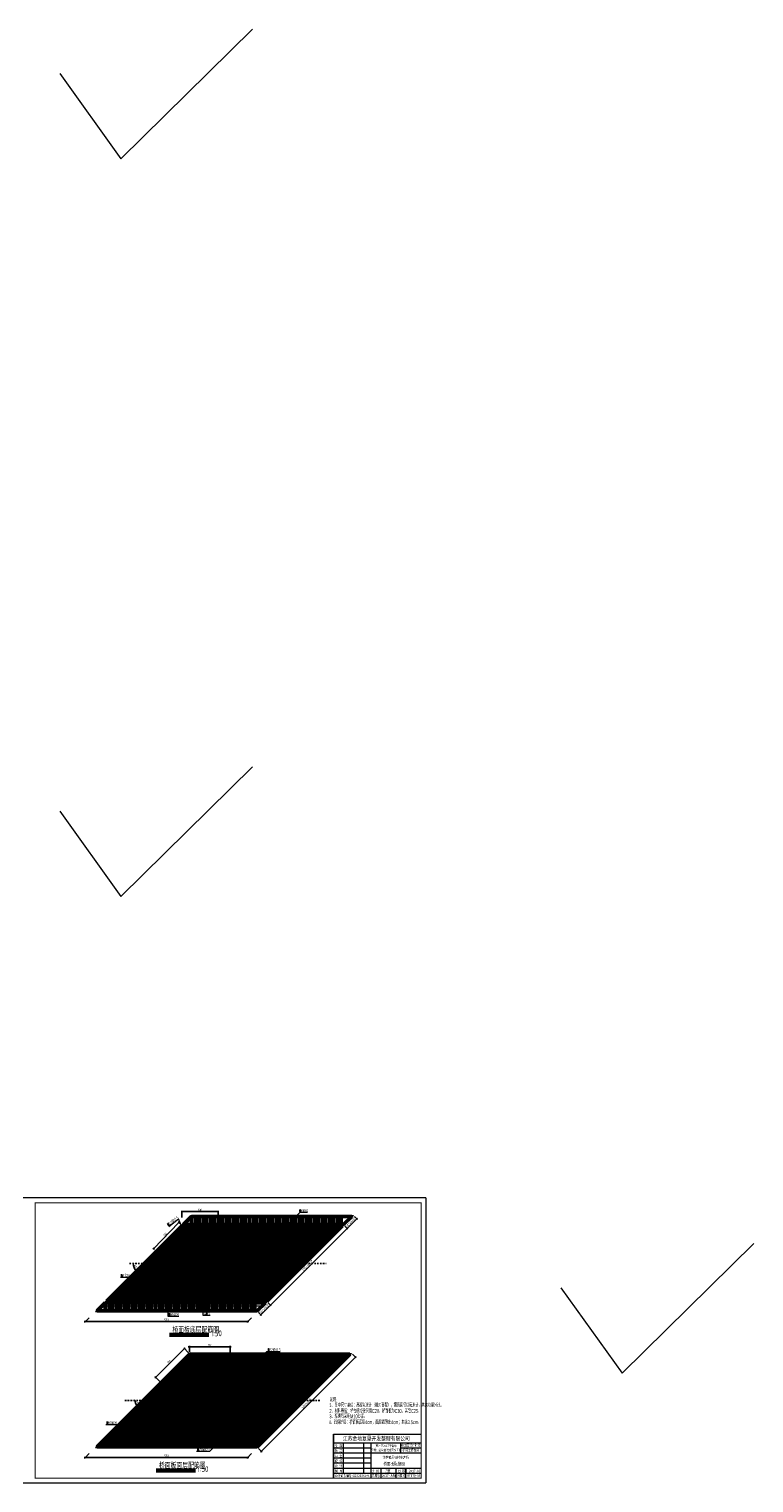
# Model space of a CAD drawing. Header units: inches. Extents: x 112594 to 193184, y 44995 to 116598.
# Tile 47 of 153: x 121451 to 129008, y 68673 to 83824. Entities that reach past the tile are written whole.
import ezdxf

# ---------------------------------------------------------------- set-up
doc = ezdxf.new("R2010")
doc.units = ezdxf.units.IN
doc.header["$MEASUREMENT"] = 0
doc.linetypes.add('DASHDOTX2', pattern=[2, 1, -0.5, 0, -0.5])
doc.layers.get('0').update_dxf_attribs({"lineweight": 15})
doc.layers.add('1', color=7, linetype='Continuous')
doc.layers.add('轴线', color=3, linetype='DASHDOTX2')
for name, color, linetype, lineweight in [('BM1', 7, 'Continuous', 15), ('文字', 7, 'Continuous', 20), ('轮廓线', 1, 'Continuous', 40), ('配筋1', 1, 'Continuous', 50)]:
    doc.layers.add(name, color=color, linetype=linetype, lineweight=lineweight)
doc.styles.add('hz-e', font='hztxt_e.shx', dxfattribs={"width": 0.75, "bigfont": 'hztxt.shx'})
doc.styles.add('HZTXT', font='tssdeng.shx', dxfattribs={"width": 0.75, "bigfont": 'hztxt.shx'})
doc.styles.get("Standard").update_dxf_attribs({"font": 'hztxt_e.shx', "width": 0.7, "bigfont": 'hztxt.shx'})
doc.styles.add('TSSD_Dimension', font='Tssdeng.shx', dxfattribs={"width": 0.7, "bigfont": 'hztxt.shx'})
doc.styles.add('图框', font='SIMFANG.TTF', dxfattribs={"width": 0.8, "height": 4})
doc.dimstyles.new('3', dxfattribs={"dimtxt": 25, "dimasz": 12, "dimexe": 10, "dimexo": 30, "dimgap": 5, "dimtad": 1, "dimdec": 0, "dimzin": 0, "dimdsep": 46, "dimtxsty": 'HZTXT', "dimblk": 'ARCHTICK', "dimcen": 0, "dimclrt": 7, "dimazin": 2, "dimtfac": 1, "dimtdec": 0, "dimtix": 1, "dimtmove": 2, "dimatfit": 3, "dimfxl": 250, "dimtolj": 1, "dimtzin": 0, "dimarcsym": 0})
doc.dimstyles.get("Standard").update_dxf_attribs({"dimtxt": 0.18, "dimasz": 0.18, "dimexe": 0.18, "dimexo": 0.0625, "dimgap": 0.09, "dimtad": 1, "dimdec": 4, "dimzin": 0, "dimdsep": 46, "dimtxsty": 'Standard', "dimcen": 0.09, "dimadec": 0, "dimazin": 0, "dimtfac": 1, "dimtdec": 4, "dimtofl": 0, "dimtmove": 0, "dimatfit": 3, "dimfxl": 1, "dimtolj": 1, "dimtzin": 0, "dimarcsym": 0})

# ---------------------------------------------------------------- blocks, each defined once
blk = doc.blocks.new('_Oblique')
at = {"color": 0, "linetype": 'ByBlock', "lineweight": -2}
blk.add_line((-0.5, -0.5), (0.5, 0.5), dxfattribs=at)
blk = doc.blocks.new('*D348')
at = {"color": 3, "lineweight": -2}
blk.add_arc((122642, 70959), 105, 180, 225, dxfattribs=at)
at = {"color": 3, "lineweight": -2, "xscale": 10, "yscale": 10, "zscale": 10}
for p, rotation in [((122538, 70959), 89.9999999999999), ((122568, 70885), 314.9999999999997)]:
    blk.add_blockref('_Oblique', p, dxfattribs=dict(at, rotation=rotation))
at = {"color": 3, "insert": (122561, 70925), "char_height": 25, "attachment_point": 5, "rotation": 292.5, "style": 'HZTXT'}
blk.add_mtext('\\A1;45°', dxfattribs=at)
blk = doc.blocks.new('*D349')
at = {"color": 3, "lineweight": -2}
for p, q in [((122762, 69765), (123079, 70082)), ((123114, 70030), (123063, 70081)), ((122814, 69730), (122763, 69781))]:
    blk.add_line(p, q, dxfattribs=at)
at = {"color": 3, "lineweight": -2, "xscale": 10, "yscale": 10, "zscale": 10}
for p, rotation in [((123070, 70074), 44.99999999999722), ((122770, 69774), 224.9999999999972)]:
    blk.add_blockref('_Oblique', p, dxfattribs=dict(at, rotation=rotation))
at = {"color": 3, "insert": (122909, 69935), "char_height": 25, "attachment_point": 5, "rotation": 45, "style": 'HZTXT'}
blk.add_mtext('\\A1;210', dxfattribs=at)
blk = doc.blocks.new('*D339')
at = {"color": 3, "lineweight": -2}
for p, q in [((123110, 70091), (123558, 70091)), ((123122, 70034), (123122, 70101)), ((123546, 70034), (123546, 70101))]:
    blk.add_line(p, q, dxfattribs=at)
at = {"color": 3, "lineweight": -2, "xscale": 10, "yscale": 10, "zscale": 10, "rotation": 180}
blk.add_blockref('_Oblique', (123122, 70091), dxfattribs=at)
at = {"color": 3, "lineweight": -2, "xscale": 10, "yscale": 10, "zscale": 10}
blk.add_blockref('_Oblique', (123546, 70091), dxfattribs=at)
at = {"color": 3, "insert": (123334, 70107), "char_height": 25, "attachment_point": 5, "style": 'HZTXT'}
blk.add_mtext('\\A1;210', dxfattribs=at)
blk = doc.blocks.new('_ArchTick')
at = {"color": 0, "linetype": 'ByBlock', "const_width": 0.15}
blk.add_lwpolyline([(-0.5, -0.5), (0.5, 0.5)], dxfattribs=at)
blk = doc.blocks.new('*D350')
at = {"color": 0, "lineweight": -2}
for p, q in [((122749, 71113), (123012, 71388)), ((123021, 71380), (123005, 71395)), ((122758, 71105), (122742, 71120))]:
    blk.add_line(p, q, dxfattribs=at)
at = {"color": 0, "lineweight": -2, "xscale": 12, "yscale": 12, "zscale": 12}
for p, rotation in [((123012, 71388), 46.20619332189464), ((122749, 71113), 226.2061933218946)]:
    blk.add_blockref('_ArchTick', p, dxfattribs=dict(at, rotation=rotation))
at = {"color": 7, "insert": (122868, 71263), "char_height": 25, "attachment_point": 5, "rotation": 46.2062, "style": 'HZTXT'}
blk.add_mtext('\\A1;190', dxfattribs=at)
blk = doc.blocks.new('*D340')
at = {"color": 0, "lineweight": -2}
for p, q in [((123042, 71440), (123042, 71510)), ((123042, 71500), (123422, 71500)), ((123422, 71440), (123422, 71510))]:
    blk.add_line(p, q, dxfattribs=at)
at = {"color": 0, "lineweight": -2, "xscale": 12, "yscale": 12, "zscale": 12, "rotation": 180}
blk.add_blockref('_ArchTick', (123042, 71500), dxfattribs=at)
at = {"color": 0, "lineweight": -2, "xscale": 12, "yscale": 12, "zscale": 12}
blk.add_blockref('_ArchTick', (123422, 71500), dxfattribs=at)
at = {"color": 7, "insert": (123232, 71517), "char_height": 25, "attachment_point": 5, "style": 'HZTXT'}
blk.add_mtext('\\A1;190', dxfattribs=at)
blk = doc.blocks.new('*D351')
at = {"color": 3, "lineweight": -2}
for p, q in [((122027, 70355), (123742, 70355)), ((122078, 70395), (122029, 70345)), ((123770, 70395), (123720, 70345))]:
    blk.add_line(p, q, dxfattribs=at)
at = {"color": 3, "lineweight": -2, "xscale": 10, "yscale": 10, "zscale": 10, "rotation": 180}
blk.add_blockref('_Oblique', (122039, 70355), dxfattribs=at)
at = {"color": 3, "lineweight": -2, "xscale": 10, "yscale": 10, "zscale": 10}
blk.add_blockref('_Oblique', (123730, 70355), dxfattribs=at)
at = {"color": 3, "insert": (122884, 70372), "char_height": 25, "attachment_point": 5, "style": 'HZTXT'}
blk.add_mtext('\\A1;598', dxfattribs=at)
blk = doc.blocks.new('*D352')
at = {"color": 3, "lineweight": -2}
for p, q in [((124876, 71433), (124759, 71316)), ((124842, 71450), (124875, 71418)), ((124742, 71350), (124775, 71318))]:
    blk.add_line(p, q, dxfattribs=at)
at = {"color": 3, "lineweight": -2, "xscale": 10, "yscale": 10, "zscale": 10}
for p, rotation in [((124868, 71425), 45), ((124768, 71325), 225)]:
    blk.add_blockref('_Oblique', p, dxfattribs=dict(at, rotation=rotation))
at = {"color": 3, "insert": (124804, 71389), "char_height": 25, "attachment_point": 5, "rotation": 45, "style": 'HZTXT'}
blk.add_mtext('\\A1;50/sin45°', dxfattribs=at)
blk = doc.blocks.new('*D353')
at = {"color": 3, "lineweight": -2}
for p, q in [((124776, 71333), (123959, 70516)), ((124742, 71350), (124775, 71318)), ((123942, 70550), (123975, 70518))]:
    blk.add_line(p, q, dxfattribs=at)
at = {"color": 3, "lineweight": -2, "xscale": 10, "yscale": 10, "zscale": 10}
for p, rotation in [((124768, 71325), 45), ((123968, 70525), 225)]:
    blk.add_blockref('_Oblique', p, dxfattribs=dict(at, rotation=rotation))
at = {"color": 3, "insert": (124354, 70939), "char_height": 25, "attachment_point": 5, "rotation": 45, "style": 'HZTXT'}
blk.add_mtext('\\A1;490/sin45°', dxfattribs=at)
blk = doc.blocks.new('*D354')
at = {"color": 3, "lineweight": -2}
for p, q in [((123976, 70533), (123859, 70416)), ((123942, 70550), (123975, 70518)), ((123842, 70450), (123875, 70418))]:
    blk.add_line(p, q, dxfattribs=at)
at = {"color": 3, "lineweight": -2, "xscale": 10, "yscale": 10, "zscale": 10}
for p, rotation in [((123968, 70525), 45), ((123868, 70425), 225)]:
    blk.add_blockref('_Oblique', p, dxfattribs=dict(at, rotation=rotation))
at = {"color": 3, "insert": (123904, 70489), "char_height": 25, "attachment_point": 5, "rotation": 45, "style": 'HZTXT'}
blk.add_mtext('\\A1;50/sin45°', dxfattribs=at)
blk = doc.blocks.new('*D355')
at = {"color": 3, "lineweight": -2}
blk.add_arc((122632, 69532), 77.6, 180, 225, dxfattribs=at)
at = {"color": 3, "lineweight": -2, "xscale": 10, "yscale": 10, "zscale": 10}
for p, rotation in [((122555, 69532), 89.99999999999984), ((122577, 69477), 314.9999999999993)]:
    blk.add_blockref('_Oblique', p, dxfattribs=dict(at, rotation=rotation))
at = {"color": 3, "insert": (122576, 69508), "char_height": 25, "attachment_point": 5, "rotation": 292.5, "style": 'HZTXT'}
blk.add_mtext('\\A1;45°', dxfattribs=at)
blk = doc.blocks.new('*D341')
at = {"color": 3, "lineweight": -2}
for p, q in [((122027, 68938), (123742, 68938)), ((122078, 68978), (122029, 68928)), ((123770, 68978), (123720, 68928))]:
    blk.add_line(p, q, dxfattribs=at)
at = {"color": 3, "lineweight": -2, "xscale": 10, "yscale": 10, "zscale": 10, "rotation": 180}
blk.add_blockref('_Oblique', (122039, 68938), dxfattribs=at)
at = {"color": 3, "lineweight": -2, "xscale": 10, "yscale": 10, "zscale": 10}
blk.add_blockref('_Oblique', (123730, 68938), dxfattribs=at)
at = {"color": 3, "insert": (122884, 68955), "char_height": 25, "attachment_point": 5, "style": 'HZTXT'}
blk.add_mtext('\\A1;598', dxfattribs=at)
blk = doc.blocks.new('*D356')
at = {"color": 3, "lineweight": -2}
for p, q in [((124822, 70013), (124860, 69975)), ((124861, 69991), (123864, 68994)), ((123842, 69033), (123880, 68995))]:
    blk.add_line(p, q, dxfattribs=at)
at = {"color": 3, "lineweight": -2, "xscale": 10, "yscale": 10, "zscale": 10}
for p, rotation in [((124853, 69982), 45.00000000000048), ((123873, 69002), 225.0000000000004)]:
    blk.add_blockref('_Oblique', p, dxfattribs=dict(at, rotation=rotation))
at = {"color": 3, "insert": (124349, 69506), "char_height": 25, "attachment_point": 5, "rotation": 45, "style": 'HZTXT'}
blk.add_mtext('\\A1;590/sin45°', dxfattribs=at)

msp = doc.modelspace()

# ---------------------------------------------------------------- linework, layer by layer
for p, q in [((122408.57691, 82470.8917), (123781.84475, 83823.72057)), ((121770.29744, 83359.8935), (122408.57691, 82470.8917)), ((122408.57691, 74782.71236), (123781.84475, 76135.54123)), ((121770.29744, 75671.71417), (122408.57691, 74782.71236)), ((122142.20031, 70458.93451), (123142.20031, 71458.93451)), ((122906.41121, 71345.37334), (123009.12067, 71424.48335)), ((123095.61155, 71215.67589), (123009.12067, 71424.48335)), ((123142.20031, 71458.93451), (124833.59973, 71458.93451)), ((123348.03415, 70566.93451), (124273.17044, 71492.07081)), ((123833.59973, 70458.93451), (124833.59973, 71458.93451)), ((124353.64417, 71492.07081), (124273.17044, 71492.07081)), ((123042.20031, 71358.93451), (124733.59973, 71358.93451)), ((123047.77613, 71331.16083), (123050.92345, 71339.65972)), ((123057.34321, 71308.06385), (123060.49053, 71316.56273)), ((123066.9103, 71284.96686), (123070.05762, 71293.46574)), ((123076.47738, 71261.86987), (123079.6247, 71270.36875)), ((123086.04447, 71238.77288), (123089.19179, 71247.27176)), ((123095.61155, 71215.67589), (123098.75887, 71224.17478)), ((124068.03415, 71286.93451), (124074.39509, 71279.86548)), ((124088.03415, 71306.93451), (124094.39509, 71299.86548)), ((124108.03415, 71326.93451), (124114.39509, 71319.86548)), ((124132.03415, 71350.93451), (124138.39509, 71343.86548)), ((127634.6141, 69816.2706), (129007.88195, 71169.09947)), ((122403.37253, 70818.50641), (124181.85791, 70818.50641)), ((122513.08591, 70818.50641), (122517.48634, 70810.89999)), ((122541.37018, 70818.50641), (122545.77061, 70810.89999)), ((122569.65445, 70818.50641), (122574.05489, 70810.89999)), ((122597.93872, 70818.50641), (122602.33916, 70810.89999)), ((124097.0051, 70818.50641), (124101.40553, 70810.89999)), ((124125.28937, 70818.50641), (124129.6898, 70810.89999)), ((124153.57364, 70818.50641), (124157.97408, 70810.89999)), ((124181.85791, 70818.50641), (124186.25835, 70810.89999)), ((123388.03415, 70606.93451), (123394.39509, 70599.86548)), ((123408.03415, 70626.93451), (123414.39509, 70619.86548)), ((126996.33463, 70705.2724), (127634.6141, 69816.2706)), ((122142.20031, 70458.93451), (123833.59973, 70458.93451)), ((122211.43165, 70516.85215), (123880.20366, 70516.85215)), ((122211.43165, 70516.85215), (122218.74231, 70508.81018)), ((122242.20031, 70558.93451), (123933.59973, 70558.93451)), ((122245.51401, 70516.85215), (122252.82467, 70508.81018)), ((122285.51401, 70516.85215), (122292.82467, 70508.81018)), ((122325.51401, 70516.85215), (122332.82467, 70508.81018)), ((122901.28499, 70407.662), (122901.28499, 70516.85215)), ((123266.07191, 70416.63488), (123266.07191, 70550.93451)), ((123266.07191, 70550.93451), (123275.29153, 70538.49724)), ((123266.07191, 70466.93451), (123275.96148, 70475.81571)), ((123348.03415, 70566.93451), (123354.39509, 70559.86548)), ((123368.03415, 70586.93451), (123374.39509, 70579.86548)), ((123685.51401, 70516.85215), (123692.82467, 70508.81018)), ((123725.51401, 70516.85215), (123732.82467, 70508.81018)), ((123765.51401, 70516.85215), (123772.82467, 70508.81018)), ((123805.51401, 70516.85215), (123812.82467, 70508.81018)), ((123880.20366, 70516.85215), (123887.51432, 70508.81018)), ((123010.91809, 70407.58737), (122901.28499, 70407.662)), ((123339.37687, 70417.06035), (123266.07191, 70416.63488)), ((122916.39922, 70203.2858), (123326.37747, 70203.2858)), ((122142.20031, 69041.73215), (123122.20031, 70021.73215)), ((122935.92295, 69049.73215), (123929.29261, 70043.10182)), ((123122.20031, 70021.73215), (124813.59973, 70021.73215)), ((123122.20031, 70021.73215), (123422.20031, 70021.73215)), ((123833.59973, 69041.73215), (124813.59973, 70021.73215)), ((123874.92295, 69988.73215), (123872.8467, 70002.99418)), ((123899.92295, 70013.73215), (123897.8467, 70027.99418)), ((123929.29261, 70043.10182), (124068.65586, 70043.10182)), ((123824.92295, 69938.73215), (123822.8467, 69952.99418)), ((123849.92295, 69963.73215), (123847.8467, 69977.99418)), ((123330.31543, 68999.0409), (123876.6817, 69545.40717)), ((123876.6817, 69545.40717), (123878.08668, 69534.0274)), ((123823.64869, 69492.37416), (123825.05367, 69480.99439)), ((123841.32636, 69510.05183), (123842.73134, 69498.67206)), ((123859.00403, 69527.7295), (123860.40901, 69516.34973)), ((122252.07551, 69281.06404), (124061.61791, 69281.06404)), ((122392.84591, 69281.06404), (122402.46838, 69269.12665)), ((122449.41445, 69281.06404), (122459.03692, 69269.12665)), ((122505.98299, 69281.06404), (122515.60546, 69269.12665)), ((122562.55153, 69281.06404), (122572.17401, 69269.12665)), ((123920.19655, 69281.06404), (123929.81903, 69269.12665)), ((123976.7651, 69281.06404), (123986.38757, 69269.12665)), ((124033.33364, 69281.06404), (124042.95611, 69269.12665)), ((124061.61791, 69281.06404), (124071.24038, 69269.12665)), ((122974.92295, 69088.73215), (122972.8467, 69102.99418)), ((122999.92295, 69113.73215), (122997.8467, 69127.99418)), ((123434.73996, 69103.46543), (123436.14494, 69092.08566)), ((123452.41763, 69121.1431), (123453.82261, 69109.76333)), ((123470.18393, 69138.73215), (123471.58891, 69127.35237)), ((123487.77297, 69156.49844), (123489.17795, 69145.11867)), ((122142.20031, 69041.73215), (123833.59973, 69041.73215)), ((122935.92295, 69049.73215), (122934.34494, 69061.13169)), ((122949.92295, 69063.73215), (122947.8467, 69077.99418)), ((123330.31543, 68999.0409), (123195.12016, 68999.0409)), ((122776.4614, 68788.92075), (123186.43964, 68788.92075)), ((121387.99822, 68672.85307), (125587.96969, 68672.85307))]:
    msp.add_line(p, q)
at = {"layer": 'BM1', "color": 0, "linetype": 'Continuous'}
for p, q in [((125587.96969, 71642.85004), (121387.99822, 71642.85004)), ((125587.96969, 71642.85004), (125587.96969, 68672.85307)), ((125587.96969, 71642.85004), (125587.96969, 68672.85307)), ((124623.33019, 69180.92121), (125537.97479, 69180.92121)), ((124623.33019, 69180.92121), (124623.33019, 68722.84797)), ((124623.33019, 68722.84797), (124623.33019, 69180.92121)), ((124623.33019, 69090.80844), (125537.97479, 69090.80844)), ((124728.46175, 68775.41375), (124728.46175, 69090.80844)), ((124938.72488, 69090.80844), (124938.72488, 68775.41375)), ((125012.31698, 69090.80844), (125012.31698, 68722.84797)), ((125327.71167, 68985.67687), (125327.71167, 69090.80844)), ((124623.33019, 69038.24266), (125012.31698, 69038.24266)), ((124623.33019, 68985.67687), (125537.97479, 68985.67687)), ((125327.71167, 69038.24266), (125537.97479, 69038.24266)), ((124623.33019, 68933.11109), (125012.31698, 68933.11109)), ((124623.33019, 68880.54531), (125012.31698, 68880.54531)), ((124623.33019, 68827.97953), (125537.97479, 68827.97953)), ((125117.44854, 68827.97953), (125117.44854, 68722.84797)), ((125275.14588, 68827.97953), (125275.14588, 68722.84797)), ((125380.27745, 68827.97953), (125380.27745, 68775.41375)), ((125380.27745, 68722.84797), (125380.27745, 68827.97953)), ((124623.33019, 68775.41375), (125537.97479, 68775.41375))]:
    msp.add_line(p, q, dxfattribs=at)
at = {"layer": 'BM1', "color": 0, "linetype": 'Continuous', "const_width": 9.99898}
msp.add_lwpolyline([(121512.98546, 68722.84797), (121512.98546, 71592.85514), (125537.97479, 71592.85514), (125537.97479, 68722.84797)], close=True, dxfattribs=at)
at = {"layer": 'BM1', "color": 0, "linetype": 'Continuous', "const_width": 5.25658}
msp.add_lwpolyline([(125537.97479, 69180.92121), (124623.33019, 69180.92121), (124623.33019, 68722.84797)], dxfattribs=at)
at = {"layer": '轮廓线'}
for p, q in [((122916.39922, 70222.55786), (123326.37747, 70222.55786)), ((122776.4614, 68808.19282), (123186.43964, 68808.19282))]:
    msp.add_line(p, q, dxfattribs=at)
at = {"layer": '轴线', "ltscale": 15}
for p, q in [((122498.50404, 70958.93451), (124549.78322, 70958.93451)), ((122449.31522, 69531.73215), (124488.3052, 69531.73215))]:
    msp.add_line(p, q, dxfattribs=at)
at = {"layer": '配筋1'}
for p, q in [((123061.51401, 71366.93451), (123145.51401, 71450.93451)), ((123061.51401, 71366.93451), (124730.28602, 71366.93451)), ((123145.51401, 71450.93451), (124814.28602, 71450.93451)), ((123145.51401, 71450.93451), (123145.51401, 71366.93451)), ((123185.51401, 71450.93451), (123185.51401, 71366.93451)), ((123225.51401, 71450.93451), (123225.51401, 71366.93451)), ((123265.51401, 71450.93451), (123265.51401, 71366.93451)), ((123305.51401, 71450.93451), (123305.51401, 71366.93451)), ((123345.51401, 71450.93451), (123345.51401, 71366.93451)), ((123385.51401, 71450.93451), (123385.51401, 71366.93451)), ((123425.51401, 71450.93451), (123425.51401, 71366.93451)), ((123465.51401, 71450.93451), (123465.51401, 71366.93451)), ((123505.51401, 71450.93451), (123505.51401, 71366.93451)), ((123545.51401, 71450.93451), (123545.51401, 71366.93451)), ((123585.51401, 71450.93451), (123585.51401, 71366.93451)), ((123625.51401, 71450.93451), (123625.51401, 71366.93451)), ((123665.51401, 71450.93451), (123665.51401, 71366.93451)), ((123705.51401, 71450.93451), (123705.51401, 71366.93451)), ((123745.51401, 71450.93451), (123745.51401, 71366.93451)), ((123785.51401, 71450.93451), (123785.51401, 71366.93451)), ((123825.51401, 71450.93451), (123825.51401, 71366.93451)), ((123865.51401, 71450.93451), (123865.51401, 71366.93451)), ((123905.51401, 71450.93451), (123905.51401, 71366.93451)), ((123945.51401, 71450.93451), (123945.51401, 71366.93451)), ((123985.51401, 71450.93451), (123985.51401, 71366.93451)), ((124025.51401, 71450.93451), (124025.51401, 71366.93451)), ((124065.51401, 71450.93451), (124065.51401, 71366.93451)), ((124105.51401, 71450.93451), (124105.51401, 71366.93451)), ((124145.51401, 71450.93451), (124145.51401, 71366.93451)), ((124185.51401, 71450.93451), (124185.51401, 71366.93451)), ((124225.51401, 71450.93451), (124225.51401, 71366.93451)), ((124265.51401, 71450.93451), (124265.51401, 71366.93451)), ((124305.51401, 71450.93451), (124305.51401, 71366.93451)), ((124345.51401, 71450.93451), (124345.51401, 71366.93451)), ((124385.51401, 71450.93451), (124385.51401, 71366.93451)), ((124425.51401, 71450.93451), (124425.51401, 71366.93451)), ((124465.51401, 71450.93451), (124465.51401, 71366.93451)), ((124505.51401, 71450.93451), (124505.51401, 71366.93451)), ((124545.51401, 71450.93451), (124545.51401, 71366.93451)), ((124585.51401, 71450.93451), (124585.51401, 71366.93451)), ((124625.51401, 71450.93451), (124625.51401, 71366.93451)), ((124665.51401, 71450.93451), (124665.51401, 71366.93451)), ((124705.51401, 71450.93451), (124705.51401, 71366.93451)), ((124730.28602, 71366.93451), (124814.28602, 71450.93451)), ((122261.51401, 70566.93451), (123045.51401, 71350.93451)), ((122289.79829, 70566.93451), (123073.79829, 71350.93451)), ((122318.08256, 70566.93451), (123102.08256, 71350.93451)), ((122346.36683, 70566.93451), (123130.36683, 71350.93451)), ((122374.6511, 70566.93451), (123158.6511, 71350.93451)), ((122402.93537, 70566.93451), (123186.93537, 71350.93451)), ((122431.21964, 70566.93451), (123215.21964, 71350.93451)), ((122459.50391, 70566.93451), (123243.50391, 71350.93451)), ((122487.78818, 70566.93451), (123271.78818, 71350.93451)), ((122516.07246, 70566.93451), (123300.07246, 71350.93451)), ((122544.35673, 70566.93451), (123328.35673, 71350.93451)), ((122572.641, 70566.93451), (123356.641, 71350.93451)), ((122600.92527, 70566.93451), (123384.92527, 71350.93451)), ((122629.20954, 70566.93451), (123413.20954, 71350.93451)), ((122657.49381, 70566.93451), (123441.49381, 71350.93451)), ((122685.77808, 70566.93451), (123469.77808, 71350.93451)), ((122714.06235, 70566.93451), (123498.06235, 71350.93451)), ((122742.34663, 70566.93451), (123526.34663, 71350.93451)), ((122770.6309, 70566.93451), (123554.6309, 71350.93451)), ((122779.18879, 71084.60929), (123422.15476, 71350.93451)), ((122798.91517, 70566.93451), (123582.91517, 71350.93451)), ((122825.38277, 71130.80327), (123356.82661, 71350.93451)), ((122827.19944, 70566.93451), (123611.19944, 71350.93451)), ((122855.48371, 70566.93451), (123639.48371, 71350.93451)), ((122871.57675, 71176.99725), (123291.49846, 71350.93451)), ((122883.76798, 70566.93451), (123667.76798, 71350.93451)), ((122912.05225, 70566.93451), (123696.05225, 71350.93451)), ((122917.77072, 71223.19122), (123226.17031, 71350.93451)), ((122921.51401, 71226.93451), (124590.28602, 71226.93451)), ((122940.33652, 70566.93451), (123724.33652, 71350.93451)), ((122941.51401, 71246.93451), (124610.28602, 71246.93451)), ((122961.51401, 71266.93451), (124630.28602, 71266.93451)), ((122963.9647, 71269.3852), (123160.84216, 71350.93451)), ((122968.6208, 70566.93451), (123752.6208, 71350.93451)), ((122981.51401, 71286.93451), (124650.28602, 71286.93451)), ((122996.90507, 70566.93451), (123780.90507, 71350.93451)), ((123001.51401, 71306.93451), (124670.28602, 71306.93451)), ((123010.15868, 71315.57918), (123095.51401, 71350.93451)), ((123021.51401, 71326.93451), (124690.28602, 71326.93451)), ((123025.18934, 70566.93451), (123809.18934, 71350.93451)), ((123045.51401, 71350.93451), (124714.28602, 71350.93451)), ((123053.47361, 70566.93451), (123837.47361, 71350.93451)), ((123081.75788, 70566.93451), (123865.75788, 71350.93451)), ((123110.04215, 70566.93451), (123894.04215, 71350.93451)), ((123138.32642, 70566.93451), (123922.32642, 71350.93451)), ((123166.61069, 70566.93451), (123950.61069, 71350.93451)), ((123194.89497, 70566.93451), (123978.89497, 71350.93451)), ((123223.17924, 70566.93451), (124007.17924, 71350.93451)), ((123251.46351, 70566.93451), (124035.46351, 71350.93451)), ((123279.74778, 70566.93451), (124063.74778, 71350.93451)), ((123308.03205, 70566.93451), (124092.03205, 71350.93451)), ((123336.31632, 70566.93451), (124120.31632, 71350.93451)), ((123364.60059, 70566.93451), (124148.60059, 71350.93451)), ((123392.88486, 70566.93451), (124176.88486, 71350.93451)), ((123421.16914, 70566.93451), (124205.16914, 71350.93451)), ((123449.45341, 70566.93451), (124233.45341, 71350.93451)), ((123477.73768, 70566.93451), (124261.73768, 71350.93451)), ((123506.02195, 70566.93451), (124290.02195, 71350.93451)), ((123534.30622, 70566.93451), (124318.30622, 71350.93451)), ((123562.59049, 70566.93451), (124346.59049, 71350.93451)), ((123590.87476, 70566.93451), (124374.87476, 71350.93451)), ((123619.15903, 70566.93451), (124403.15903, 71350.93451)), ((123647.44331, 70566.93451), (124431.44331, 71350.93451)), ((123675.72758, 70566.93451), (124459.72758, 71350.93451)), ((123704.01185, 70566.93451), (124488.01185, 71350.93451)), ((123732.29612, 70566.93451), (124516.29612, 71350.93451)), ((123760.58039, 70566.93451), (124544.58039, 71350.93451)), ((123788.86466, 70566.93451), (124572.86466, 71350.93451)), ((123817.14893, 70566.93451), (124601.14893, 71350.93451)), ((123845.4332, 70566.93451), (124629.4332, 71350.93451)), ((123873.71748, 70566.93451), (124657.71748, 71350.93451)), ((123873.71748, 70566.93451), (124657.71748, 71350.93451)), ((123902.00175, 70566.93451), (124686.00175, 71350.93451)), ((123930.28602, 70566.93451), (124714.28602, 71350.93451)), ((122761.51401, 71066.93451), (124430.28602, 71066.93451)), ((122781.51401, 71086.93451), (124450.28602, 71086.93451)), ((122801.51401, 71106.93451), (124470.28602, 71106.93451)), ((122821.51401, 71126.93451), (124490.28602, 71126.93451)), ((122841.51401, 71146.93451), (124510.28602, 71146.93451)), ((122861.51401, 71166.93451), (124530.28602, 71166.93451)), ((122881.51401, 71186.93451), (124550.28602, 71186.93451)), ((122901.51401, 71206.93451), (124570.28602, 71206.93451)), ((122601.51401, 70906.93451), (124270.28602, 70906.93451)), ((122621.51401, 70926.93451), (124290.28602, 70926.93451)), ((122641.51401, 70946.93451), (124310.28602, 70946.93451)), ((122661.51401, 70966.93451), (124330.28602, 70966.93451)), ((122681.51401, 70986.93451), (124350.28602, 70986.93451)), ((122701.51401, 71006.93451), (124370.28602, 71006.93451)), ((122721.51401, 71026.93451), (124390.28602, 71026.93451)), ((122741.51401, 71046.93451), (124410.28602, 71046.93451)), ((122461.51401, 70766.93451), (124130.28602, 70766.93451)), ((122481.51401, 70786.93451), (124150.28602, 70786.93451)), ((122501.51401, 70806.93451), (124170.28602, 70806.93451)), ((122521.51401, 70826.93451), (124190.28602, 70826.93451)), ((122541.51401, 70846.93451), (124210.28602, 70846.93451)), ((122561.51401, 70866.93451), (124230.28602, 70866.93451)), ((122581.51401, 70886.93451), (124250.28602, 70886.93451)), ((123470.4114, 70566.93451), (124156.84303, 70793.49152)), ((122301.51401, 70606.93451), (123970.28602, 70606.93451)), ((122321.51401, 70626.93451), (123990.28602, 70626.93451)), ((122341.51401, 70646.93451), (124010.28602, 70646.93451)), ((122361.51401, 70666.93451), (124030.28602, 70666.93451)), ((122381.51401, 70686.93451), (124050.28602, 70686.93451)), ((122401.51401, 70706.93451), (124070.28602, 70706.93451)), ((122421.51401, 70726.93451), (124090.28602, 70726.93451)), ((122441.51401, 70746.93451), (124110.28602, 70746.93451)), ((123550.17642, 70566.93451), (124117.54683, 70754.19532)), ((123629.94145, 70566.93451), (124078.25063, 70714.89912)), ((123709.70647, 70566.93451), (124038.95443, 70675.60292)), ((123789.47149, 70566.93451), (123999.65823, 70636.30672)), ((122161.51401, 70466.93451), (122245.51401, 70550.93451)), ((122161.51401, 70466.93451), (123830.28602, 70466.93451)), ((122245.51401, 70550.93451), (123914.28602, 70550.93451)), ((122245.51401, 70550.93451), (122245.51401, 70466.93451)), ((122261.51401, 70566.93451), (123930.28602, 70566.93451)), ((122281.51401, 70586.93451), (123950.28602, 70586.93451)), ((122285.51401, 70550.93451), (122285.51401, 70466.93451)), ((122325.51401, 70550.93451), (122325.51401, 70466.93451)), ((122365.51401, 70550.93451), (122365.51401, 70466.93451)), ((122405.51401, 70550.93451), (122405.51401, 70466.93451)), ((122445.51401, 70550.93451), (122445.51401, 70466.93451)), ((122485.51401, 70550.93451), (122485.51401, 70466.93451)), ((122525.51401, 70550.93451), (122525.51401, 70466.93451)), ((122565.51401, 70550.93451), (122565.51401, 70466.93451)), ((122605.51401, 70550.93451), (122605.51401, 70466.93451)), ((122645.51401, 70550.93451), (122645.51401, 70466.93451)), ((122685.51401, 70550.93451), (122685.51401, 70466.93451)), ((122725.51401, 70550.93451), (122725.51401, 70466.93451)), ((122765.51401, 70550.93451), (122765.51401, 70466.93451)), ((122805.51401, 70550.93451), (122805.51401, 70466.93451)), ((122845.51401, 70550.93451), (122845.51401, 70466.93451)), ((122885.51401, 70550.93451), (122885.51401, 70466.93451)), ((122925.51401, 70550.93451), (122925.51401, 70466.93451)), ((122965.51401, 70550.93451), (122965.51401, 70466.93451)), ((123005.51401, 70550.93451), (123005.51401, 70466.93451)), ((123045.51401, 70550.93451), (123045.51401, 70466.93451)), ((123085.51401, 70550.93451), (123085.51401, 70466.93451)), ((123125.51401, 70550.93451), (123125.51401, 70466.93451)), ((123165.51401, 70550.93451), (123165.51401, 70466.93451)), ((123205.51401, 70550.93451), (123205.51401, 70466.93451)), ((123245.51401, 70550.93451), (123245.51401, 70466.93451)), ((123285.51401, 70550.93451), (123285.51401, 70466.93451)), ((123325.51401, 70550.93451), (123325.51401, 70466.93451)), ((123365.51401, 70550.93451), (123365.51401, 70466.93451)), ((123405.51401, 70550.93451), (123405.51401, 70466.93451)), ((123445.51401, 70550.93451), (123445.51401, 70466.93451)), ((123485.51401, 70550.93451), (123485.51401, 70466.93451)), ((123525.51401, 70550.93451), (123525.51401, 70466.93451)), ((123565.51401, 70550.93451), (123565.51401, 70466.93451)), ((123605.51401, 70550.93451), (123605.51401, 70466.93451)), ((123645.51401, 70550.93451), (123645.51401, 70466.93451)), ((123685.51401, 70550.93451), (123685.51401, 70466.93451)), ((123725.51401, 70550.93451), (123725.51401, 70466.93451)), ((123765.51401, 70550.93451), (123765.51401, 70466.93451)), ((123805.51401, 70550.93451), (123805.51401, 70466.93451)), ((123830.28602, 70466.93451), (123914.28602, 70550.93451)), ((123869.23651, 70566.93451), (123960.36203, 70597.01052)), ((122161.51401, 69049.73215), (123125.51401, 70013.73215)), ((122218.08256, 69049.73215), (123182.08256, 70013.73215)), ((122274.6511, 69049.73215), (123238.6511, 70013.73215)), ((122331.21964, 69049.73215), (123295.21964, 70013.73215)), ((122387.78818, 69049.73215), (123351.78818, 70013.73215)), ((122444.35673, 69049.73215), (123408.35673, 70013.73215)), ((122500.92527, 69049.73215), (123464.92527, 70013.73215)), ((122557.49381, 69049.73215), (123521.49381, 70013.73215)), ((122614.06235, 69049.73215), (123578.06235, 70013.73215)), ((122670.6309, 69049.73215), (123634.6309, 70013.73215)), ((122727.19944, 69049.73215), (123691.19944, 70013.73215)), ((122783.76798, 69049.73215), (123747.76798, 70013.73215)), ((122840.33652, 69049.73215), (123804.33652, 70013.73215)), ((122896.90507, 69049.73215), (123860.90507, 70013.73215)), ((122953.47361, 69049.73215), (123917.47361, 70013.73215)), ((123010.04215, 69049.73215), (123974.04215, 70013.73215)), ((123066.61069, 69049.73215), (124030.61069, 70013.73215)), ((123123.17924, 69049.73215), (124087.17924, 70013.73215)), ((123125.51401, 70013.73215), (124794.28602, 70013.73215)), ((123125.51401, 70013.73215), (123959.90002, 69179.34614)), ((123160.86935, 70013.73215), (123977.57769, 69197.02381)), ((123179.74778, 69049.73215), (124143.74778, 70013.73215)), ((123196.22469, 70013.73215), (123995.25536, 69214.70148)), ((123231.58003, 70013.73215), (124012.93303, 69232.37915)), ((123236.31632, 69049.73215), (124200.31632, 70013.73215)), ((123266.93537, 70013.73215), (124030.61069, 69250.05682)), ((123292.88486, 69049.73215), (124256.88486, 70013.73215)), ((123302.29071, 70013.73215), (124048.28836, 69267.73449)), ((123337.64605, 70013.73215), (124065.96603, 69285.41216)), ((123349.45341, 69049.73215), (124313.45341, 70013.73215)), ((123373.00139, 70013.73215), (124083.6437, 69303.08983)), ((123406.02195, 69049.73215), (124370.02195, 70013.73215)), ((123408.35673, 70013.73215), (124101.32137, 69320.7675)), ((123462.59049, 69049.73215), (124426.59049, 70013.73215)), ((123519.15903, 69049.73215), (124483.15903, 70013.73215)), ((123575.72758, 69049.73215), (124539.72758, 70013.73215)), ((123632.29612, 69049.73215), (124596.29612, 70013.73215)), ((123688.86466, 69049.73215), (124652.86466, 70013.73215)), ((123745.4332, 69049.73215), (124709.4332, 70013.73215)), ((123802.00175, 69049.73215), (124766.00175, 70013.73215)), ((123830.28602, 69049.73215), (124794.28602, 70013.73215)), ((122966.41499, 69854.63312), (123771.31596, 69049.73215)), ((122975.51401, 69863.73215), (124644.28602, 69863.73215)), ((122984.09266, 69872.31079), (123806.6713, 69049.73215)), ((123000.51401, 69888.73215), (124669.28602, 69888.73215)), ((123001.77033, 69889.98846), (123836.15633, 69055.60246)), ((123019.448, 69907.66613), (123853.834, 69073.28013)), ((123025.51401, 69913.73215), (124694.28602, 69913.73215)), ((123037.12567, 69925.3438), (123871.51167, 69090.9578)), ((123050.51401, 69938.73215), (124719.28602, 69938.73215)), ((123054.80334, 69943.02147), (123889.18934, 69108.63547)), ((123072.48101, 69960.69914), (123906.86701, 69126.31314)), ((123075.51401, 69963.73215), (124744.28602, 69963.73215)), ((123090.15868, 69978.37681), (123924.54468, 69143.99081)), ((123100.51401, 69988.73215), (124769.28602, 69988.73215)), ((123107.83635, 69996.05448), (123942.22235, 69161.66847)), ((122824.99363, 69713.21176), (123488.47325, 69049.73215)), ((122825.51401, 69713.73215), (124494.28602, 69713.73215)), ((122842.6713, 69730.88943), (123523.82859, 69049.73215)), ((122850.51401, 69738.73215), (124519.28602, 69738.73215)), ((122860.34897, 69748.5671), (123559.18393, 69049.73215)), ((122875.51401, 69763.73215), (124544.28602, 69763.73215)), ((122878.02664, 69766.24477), (123594.53927, 69049.73215)), ((122895.70431, 69783.92244), (123629.89461, 69049.73215)), ((122900.51401, 69788.73215), (124569.28602, 69788.73215)), ((122913.38198, 69801.60011), (123665.24995, 69049.73215)), ((122925.51401, 69813.73215), (124594.28602, 69813.73215)), ((122931.05965, 69819.27778), (123700.60529, 69049.73215)), ((122948.73732, 69836.95545), (123735.96062, 69049.73215)), ((122950.51401, 69838.73215), (124619.28602, 69838.73215)), ((122675.51401, 69563.73215), (124344.28602, 69563.73215)), ((122700.51401, 69588.73215), (124369.28602, 69588.73215)), ((122725.51401, 69613.73215), (124394.28602, 69613.73215)), ((122750.51401, 69638.73215), (124419.28602, 69638.73215)), ((122775.51401, 69663.73215), (124444.28602, 69663.73215)), ((122800.51401, 69688.73215), (124469.28602, 69688.73215)), ((122525.51401, 69413.73215), (124194.28602, 69413.73215)), ((122550.51401, 69438.73215), (124219.28602, 69438.73215)), ((122575.51401, 69463.73215), (124244.28602, 69463.73215)), ((122600.51401, 69488.73215), (124269.28602, 69488.73215)), ((122625.51401, 69513.73215), (124294.28602, 69513.73215)), ((122650.51401, 69538.73215), (124319.28602, 69538.73215)), ((122375.51401, 69263.73215), (124044.28602, 69263.73215)), ((122400.51401, 69288.73215), (124069.28602, 69288.73215)), ((122425.51401, 69313.73215), (124094.28602, 69313.73215)), ((122450.51401, 69338.73215), (124119.28602, 69338.73215)), ((122475.51401, 69363.73215), (124144.28602, 69363.73215)), ((122500.51401, 69388.73215), (124169.28602, 69388.73215)), ((122200.51401, 69088.73215), (123869.28602, 69088.73215)), ((122225.51401, 69113.73215), (123894.28602, 69113.73215)), ((122250.51401, 69138.73215), (123919.28602, 69138.73215)), ((122275.51401, 69163.73215), (123944.28602, 69163.73215)), ((122300.51401, 69188.73215), (123969.28602, 69188.73215)), ((122325.51401, 69213.73215), (123994.28602, 69213.73215)), ((122350.51401, 69238.73215), (124019.28602, 69238.73215)), ((122161.51401, 69049.73215), (123830.28602, 69049.73215)), ((122175.51401, 69063.73215), (123844.28602, 69063.73215))]:
    msp.add_line(p, q, dxfattribs=at)

# ---------------------------------------------------------------- texts
at = {"color": 0, "style": 'hz-e', "width": 0.6}
for s, p in [('说明:', (124585.11086, 69518.42427)), ('3、浆砌石采用M10砂浆。', (124581.21897, 69346.81209)), ('2、材料等级：桥台底板砼采用C20，桥面板为C30，其它C25。', (124582.51626, 69402.16345)), ('1、图中尺寸单位：高程以米计（相对高程），钢筋直径以毫米计，其余以厘米计。', (124581.73789, 69463.07292)), ('4、砼保护层：桥面板底层4cm，面层最薄处4cm；其余3.5cm。', (124575.38266, 69285.46792))]:
    msp.add_text(s, height=40, dxfattribs=at).set_placement(p)
at = {"layer": '1', "color": 7, "linetype": 'Continuous', "style": '图框', "width": 0.8}
for s, height, p in [('江苏金地复垦开发整理有限公司 ', 44.4121037, (124723.13777, 69113.40823)), ('批 准', 25.907061, (124638.04965, 69047.14109)), ('核 定', 25.907061, (124639.37248, 68994.84722)), ('审 查', 25.907061, (124639.37248, 68942.28144)), ('农村小型公益设施农桥工程', 23.5518732, (125015.30744, 69004.86757)), ('贾汪区2017年省级', 23.551873, (125063.02998, 69047.47542)), ('汴塘镇孟省村东唐桥', 26.916427, (125137.18136, 68926.02144)), ('校 核', 25.907061, (124639.37248, 68889.71565)), ('设 计', 25.907061, (124639.37248, 68837.14987)), ('制 图', 25.907061, (124639.71346, 68783.85651)), ('比 例', 25.907061, (125025.13379, 68783.57862)), ('桥面板配筋图', 33.645533, (125143.49925, 68855.13484)), ('见图', 25.907061, (125162.45446, 68784.50082)), ('日 期', 25.907061, (125296.44494, 68784.50082)), ('2017.03', 25.907061, (125411.03626, 68784.50082)), ('设计证书编号:A232006595 ', 25.9070605, (124639.3891, 68735.37774)), ('总图号', 25.907061, (125021.72924, 68735.53116)), ('2017-JWNQ', 25.907061, (125129.47746, 68735.53116)), ('分图号', 25.907061, (125287.73554, 68735.53116))]:
    msp.add_text(s, height=height, dxfattribs=at).set_placement(p)
at = {"layer": '1', "color": 7, "linetype": 'Continuous', "char_height": 25.907061, "width": 215.1817481, "attachment_point": 5, "style": '图框'}
for s, insert in [('施工图设计阶段', (125429.71472, 69062.99186)), ('桥梁工程部分', (125431.23363, 69010.90338))]:
    msp.add_mtext(s, dxfattribs=dict(at, insert=insert))
at = {"layer": 'BM1', "color": 0, "linetype": 'Continuous', "style": '图框', "width": 0.8}
msp.add_text('BTDTQ-03', height=25.231575, dxfattribs=at).set_placement((125396.63804, 68736.90105))
at = {"layer": '文字', "ltscale": 0.5, "style": 'TSSD_Dimension', "width": 0.7}
for s, p in [('%%1308@10', (124267.80076, 71493.0878)), ('%%1308@10', (122407.00179, 70817.88926)), ('%%13222@12.5', (123939.84566, 70045.12852)), ('%%13212@20', (122260.00357, 69282.15151)), ('%%13222@12.5', (123203.89647, 69002.30089))]:
    msp.add_text(s, height=30, dxfattribs=at).set_placement(p)
for s, rotation, p in [('%%13222@12.5', 37.604575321, (122906.41407, 71349.18891)), ('%%13010@20', 359.960999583, (122906.75081, 70410.68256)), ('4%%13212', 0.332548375, (123275.74811, 70419.74273))]:
    msp.add_text(s, height=30, rotation=rotation, dxfattribs=at).set_placement(p)
at = {"layer": '文字', "style": 'HZTXT', "width": 0.75}
for s, p in [('桥面板底层配筋图', (122945.22668, 70234.54917)), ('1:50', (123344.07007, 70201.65233)), ('桥面板面层配筋图', (122805.28886, 68820.18413)), ('1:50', (123204.13225, 68787.28728))]:
    msp.add_text(s, height=60, dxfattribs=at).set_placement(p)

# ---------------------------------------------------------------- dimensions: what is measured, and where the dimension line sits
dim = msp.add_linear_dim(base=(123422.15476, 71499.86424), p1=(123042.20031, 71358.93451), p2=(123422.15476, 71350.93451), dimstyle='3', override={"dimlfac": 0.5, "dimfxl": 60, "dimfxlon": 1})
dim.commit()
dim.dimension.update_dxf_attribs({"geometry": '*D340', "text_midpoint": (123232.17753, 71517.36424)})
for base, line1, line2, picture, middle in [((122541.11143, 70931.84783), ((122142.20031, 70458.93451), (123142.20031, 71458.93451)), ((122498.50404, 70958.93451), (124549.78322, 70958.93451)), '*D348', (122560.7558, 70925.19909)), ((122557.28133, 69511.65767), ((122142.20031, 69041.73215), (123122.20031, 70021.73215)), ((122449.31522, 69531.73215), (124488.3052, 69531.73215)), '*D355', (122575.78653, 69508.36479))]:
    dim = msp.add_angular_dim_2l(base=base, line1=line1, line2=line2, dimstyle='Standard', override={"dimtxt": 25, "dimasz": 10, "dimexe": 10, "dimexo": 12, "dimgap": 4, "dimzin": 8, "dimtxsty": 'HZTXT', "dimblk": 'Oblique', "dimcen": 2.5, "dimdle": 12, "dimclrd": 3, "dimclre": 3, "dimclrt": 3, "dimtdec": 0, "dimfxl": 250, "dimfxlon": 1, "dimtzin": 8})
    dim.commit()
    dim.dimension.update_dxf_attribs({"geometry": picture, "text_midpoint": middle})
dim = msp.add_aligned_dim(p1=(122779.18879, 71084.60929), p2=(123042.20031, 71358.93451), distance=41.57799, dimstyle='3', override={"dimlfac": 0.5})
dim.commit()
dim.dimension.update_dxf_attribs({"geometry": '*D350', "text_midpoint": (122868.04999, 71262.65772)})
for p1, p2, distance, text, picture, middle in [((124833.59973, 71458.93451), (124733.59973, 71358.93451), 48.2043, '50/sin45°', '*D352', (124803.63837, 71388.89588)), ((122822.20031, 69721.73215), (123122.20031, 70021.73215), 73.23532, '210', '*D349', (122908.74785, 69935.1846)), ((124813.59973, 70021.73215), (123833.59973, 69041.73215), 55.55228, '590/sin45°', '*D356', (124348.83417, 69506.4977))]:
    dim = msp.add_aligned_dim(p1=p1, p2=p2, distance=distance, text=text, dimstyle='Standard', override={"dimtxt": 25, "dimasz": 10, "dimexe": 10, "dimexo": 12, "dimgap": 4, "dimzin": 8, "dimtxsty": 'HZTXT', "dimblk": 'Oblique', "dimcen": 2.5, "dimdle": 12, "dimclrd": 3, "dimclre": 3, "dimclrt": 3, "dimtdec": 0, "dimfxl": 250, "dimfxlon": 1, "dimtzin": 8})
    dim.commit()
    dim.dimension.update_dxf_attribs({"geometry": picture, "text_midpoint": middle})
for base, p1, p2, text, picture, middle in [((123967.68531, 70524.84893), (124733.59973, 71358.93451), (123933.59973, 70558.93451), '490/sin45°', '*D353', (124353.63837, 70938.89588)), ((123867.68531, 70424.84893), (123933.59973, 70558.93451), (123833.59973, 70458.93451), '50/sin45°', '*D354', (123903.63837, 70488.89588))]:
    dim = msp.add_linear_dim(base=base, p1=p1, p2=p2, angle=45, text=text, dimstyle='Standard', override={"dimtxt": 25, "dimasz": 10, "dimexe": 10, "dimexo": 12, "dimgap": 4, "dimzin": 8, "dimtxsty": 'HZTXT', "dimblk": 'Oblique', "dimcen": 2.5, "dimdle": 12, "dimclrd": 3, "dimclre": 3, "dimclrt": 3, "dimtdec": 0, "dimfxl": 250, "dimfxlon": 1, "dimtzin": 8})
    dim.commit()
    dim.dimension.update_dxf_attribs({"geometry": picture, "text_midpoint": middle})
for base, p1, p2, text, override, picture, middle in [((123730.02435, 70355.35914), (122142.20031, 70458.93451), (123833.59973, 70458.93451), '598', {"dimtxt": 25, "dimasz": 10, "dimexe": 10, "dimexo": 12, "dimgap": 4, "dimdec": 1, "dimlfac": 0.5, "dimzin": 8, "dimtxsty": 'HZTXT', "dimblk": 'Oblique', "dimcen": 2.5, "dimdle": 12, "dimclrd": 3, "dimclre": 3, "dimclrt": 3, "dimtdec": 0, "dimfxl": 60, "dimfxlon": 1, "dimtzin": 8}, '*D351', (122884.32464, 70371.85914)), ((123546.46437, 70090.59063), (123122.20031, 70021.73215), (123546.46437, 70021.73215), '210', {"dimtxt": 25, "dimasz": 10, "dimexe": 10, "dimexo": 12, "dimgap": 4, "dimzin": 8, "dimtxsty": 'HZTXT', "dimblk": 'Oblique', "dimcen": 2.5, "dimdle": 12, "dimclrd": 3, "dimclre": 3, "dimclrt": 3, "dimtdec": 0, "dimfxl": 250, "dimfxlon": 1, "dimtzin": 8}, '*D339', (123334.33234, 70107.09063)), ((123730.02435, 68938.15677), (122142.20031, 69041.73215), (123833.59973, 69041.73215), '598', {"dimtxt": 25, "dimasz": 10, "dimexe": 10, "dimexo": 12, "dimgap": 4, "dimdec": 1, "dimlfac": 0.5, "dimzin": 8, "dimtxsty": 'HZTXT', "dimblk": 'Oblique', "dimcen": 2.5, "dimdle": 12, "dimclrd": 3, "dimclre": 3, "dimclrt": 3, "dimtdec": 0, "dimfxl": 60, "dimfxlon": 1, "dimtzin": 8}, '*D341', (122884.32464, 68954.65677))]:
    dim = msp.add_linear_dim(base=base, p1=p1, p2=p2, text=text, dimstyle='Standard', override=override)
    dim.commit()
    dim.dimension.update_dxf_attribs({"geometry": picture, "text_midpoint": middle})

doc.saveas('drawing.dxf')
